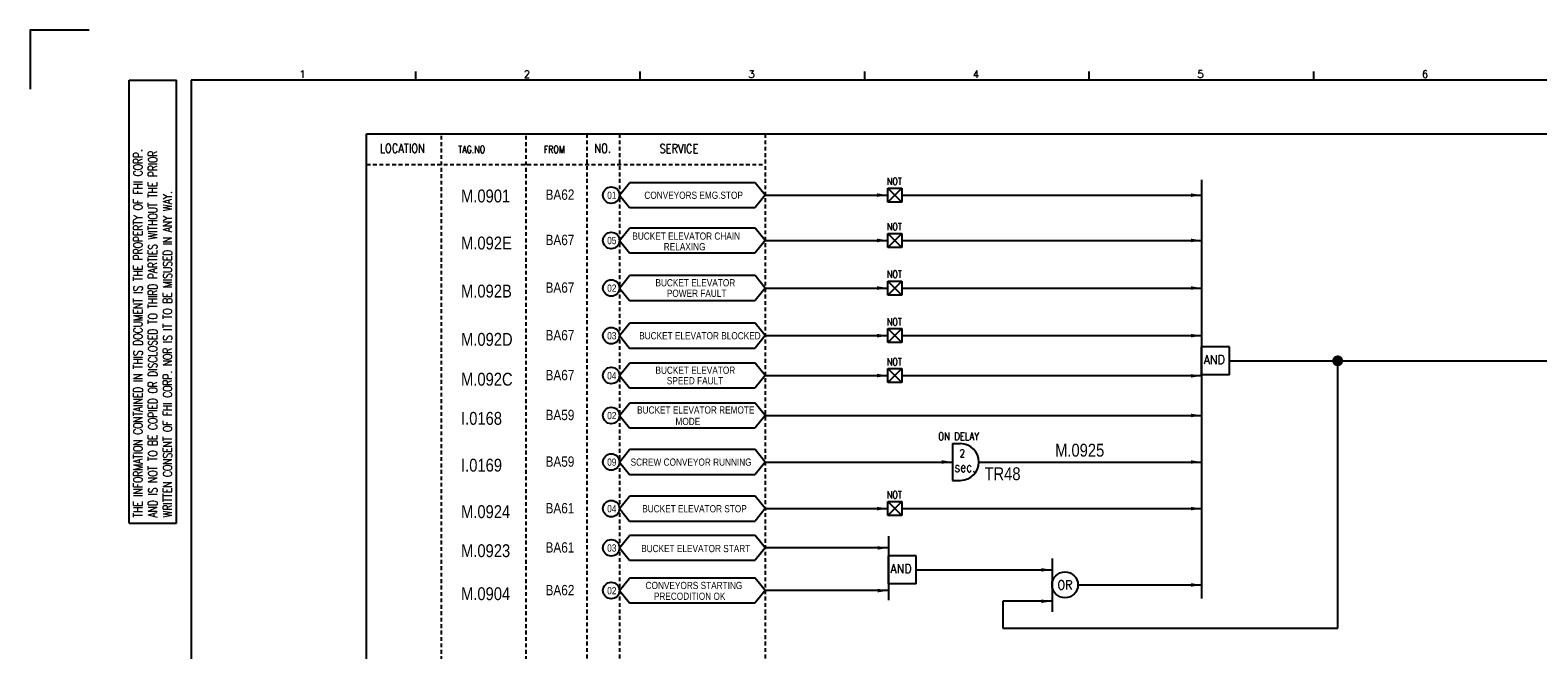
# Model space of a CAD drawing. Extents: x 2386 to 3352, y -169 to 513.
# Tile 2 of 4: x 2386 to 2972, y 272 to 513. Entities that reach past the tile are written whole.
import ezdxf
from ezdxf.enums import TextEntityAlignment as Align

# ---------------------------------------------------------------- set-up
doc = ezdxf.new("R2010")
doc.units = 0
doc.header["$MEASUREMENT"] = 0
doc.linetypes.add('HIDDEN', pattern=[4, 1.5, -1, 1.5])
doc.layers.get('0').update_dxf_attribs({"linetype": 'CONTINUOUS'})
doc.layers.get('Defpoints').update_dxf_attribs({"linetype": 'CONTINUOUS'})
for name, color, linetype in [('CON', 4, 'CONTINUOUS'), ('DCS', 7, 'CONTINUOUS'), ('DIM', 3, 'CONTINUOUS'), ('HID', 2, 'HIDDEN'), ('圖框CON', 4, 'CONTINUOUS'), ('框線', 6, 'CONTINUOUS')]:
    doc.layers.add(name, color=color, linetype=linetype)
doc.styles.add('DAYUKP', font='complex', dxfattribs={"bigfont": 'DAYUKP.SHX'})
doc.styles.add('ROMANS', font='romans', dxfattribs={"width": 0.8})
doc.styles.add('style3', font='ARIALN.TTF')

# ---------------------------------------------------------------- blocks, each defined once
blk = doc.blocks.new('LEADER')
at = {"layer": 'CON'}
blk.add_solid([(0.85, -0.57), (0.85, -1.57), (3.85, -1.07)], dxfattribs=at)
blk = doc.blocks.new('1')
at = {"layer": 'Defpoints'}
blk.add_lwpolyline([(1268.99, 689.33), (1246.02, 689.33), (1246.02, 666.36)], dxfattribs=at)
at = {"layer": '圖框CON'}
for p, q in [((1284.5, 669.81), (1302.87, 669.81)), ((1284.5, 497.52), (1284.5, 669.81)), ((1302.87, 497.52), (1302.87, 669.81)), ((1395.91, 669.85), (1395.91, 673.29)), ((1483.2, 669.85), (1483.2, 673.29)), ((1570.49, 669.85), (1570.49, 673.29)), ((1657.78, 669.85), (1657.78, 673.29)), ((1745.08, 669.85), (1745.08, 673.29)), ((1284.5, 497.52), (1302.87, 497.52))]:
    blk.add_line(p, q, dxfattribs=at)
at = {"layer": '框線'}
for p, q in [((1308.62, 669.81), (1308.62, 26.6)), ((2181.53, 669.81), (1308.62, 669.81))]:
    blk.add_line(p, q, dxfattribs=at)
at = {"style": 'DAYUKP'}
for s, p in [('1', (1350.64, 670.78)), ('2', (1437.93, 670.78)), ('3', (1525.22, 670.78)), ('4', (1612.51, 670.78)), ('5', (1699.8, 670.78)), ('6', (1787.1, 670.78))]:
    blk.add_text(s, height=2.87, dxfattribs=at).set_placement(p)
at = {"layer": 'DIM', "style": 'ROMANS', "width": 0.75}
for s, p in [('THE INFORMATION CONTAINED IN THIS DOCUMENT IS THE PROPERTY OF FHI CORP.', (1287.94, 499.82)), ('AND IS NOT TO BE COPIED OR DISCLOSED TO THIRD PARTIES WITHOUT THE PRIOR', (1293.68, 499.82)), ('WRITTEN CONSENT OF FHI CORP. NOR IS IT TO BE MISUSED IN ANY WAY.', (1299.43, 499.82))]:
    blk.add_text(s, height=3.4457, rotation=90, dxfattribs=at).set_placement(p, align=Align.MIDDLE_LEFT)

msp = doc.modelspace()

# ---------------------------------------------------------------- linework, layer by layer
at = {"layer": 'CON', "color": 6}
for p, q in [((2615.32, 448.85), (2619.21, 453.67)), ((2668.12, 453.67), (2619.21, 453.67)), ((2672.02, 448.85), (2668.12, 453.67)), ((2719.69, 451.58), (2725.15, 451.58)), ((2719.69, 451.58), (2725.15, 446.12)), ((2725.15, 451.58), (2719.69, 446.12)), ((2719.69, 446.12), (2719.69, 451.58)), ((2725.15, 451.58), (2725.15, 446.12)), ((2841.65, 454.76), (2841.65, 291.9)), ((2615.32, 448.85), (2619.21, 444.03)), ((2672.02, 448.85), (2668.12, 444.03)), ((2725.15, 446.12), (2719.69, 446.12)), ((2619.21, 444.03), (2668.12, 444.03)), ((2615.32, 431.23), (2619.21, 436.05)), ((2668.12, 436.05), (2619.21, 436.05)), ((2672.02, 431.23), (2668.12, 436.05)), ((2719.69, 428.5), (2719.69, 433.96)), ((2725.15, 433.96), (2719.69, 428.5)), ((2719.69, 433.96), (2725.15, 428.5)), ((2719.69, 433.96), (2725.15, 433.96)), ((2725.15, 433.96), (2725.15, 428.5)), ((2615.32, 431.23), (2619.21, 426.42)), ((2672.02, 431.23), (2668.12, 426.42)), ((2725.15, 428.5), (2719.69, 428.5)), ((2619.21, 426.42), (2668.12, 426.42)), ((2615.32, 412.71), (2619.21, 417.53)), ((2668.12, 417.53), (2619.21, 417.53)), ((2672.02, 412.71), (2668.12, 417.53)), ((2615.32, 412.71), (2619.21, 407.89)), ((2672.02, 412.71), (2668.12, 407.89)), ((2719.69, 409.98), (2719.69, 415.44)), ((2725.15, 415.44), (2719.69, 409.98)), ((2719.69, 415.44), (2725.15, 409.98)), ((2719.69, 415.44), (2725.15, 415.44)), ((2725.15, 415.44), (2725.15, 409.98)), ((2619.21, 407.89), (2668.12, 407.89)), ((2725.15, 409.98), (2719.69, 409.98)), ((2615.32, 394.19), (2619.21, 399)), ((2668.12, 399), (2619.21, 399)), ((2672.02, 394.19), (2668.12, 399)), ((2615.32, 394.19), (2619.21, 389.37)), ((2672.02, 394.19), (2668.12, 389.37)), ((2719.69, 391.46), (2719.69, 396.92)), ((2725.15, 396.92), (2719.69, 391.46)), ((2719.69, 396.92), (2725.15, 391.46)), ((2719.69, 396.92), (2725.15, 396.92)), ((2725.15, 396.92), (2725.15, 391.46)), ((2619.21, 389.37), (2668.12, 389.37)), ((2725.15, 391.46), (2719.69, 391.46)), ((2841.65, 378.91), (2841.65, 389.87)), ((2852.51, 389.87), (2841.65, 389.87)), ((2852.51, 378.91), (2852.51, 389.87)), ((2615.32, 378.66), (2619.21, 383.48)), ((2668.12, 383.48), (2619.21, 383.48)), ((2672.02, 378.66), (2668.12, 383.48)), ((2719.69, 381.39), (2725.15, 381.39)), ((2719.69, 381.39), (2725.15, 375.93)), ((2725.15, 381.39), (2719.69, 375.93)), ((2719.69, 375.93), (2719.69, 381.39)), ((2725.15, 381.39), (2725.15, 375.93)), ((2615.32, 378.66), (2619.21, 373.85)), ((2672.02, 378.66), (2668.12, 373.85)), ((2725.15, 375.93), (2719.69, 375.93)), ((2852.51, 378.91), (2841.65, 378.91)), ((2619.21, 373.85), (2668.12, 373.85)), ((2615.32, 363.15), (2619.21, 367.97)), ((2668.12, 367.97), (2619.21, 367.97)), ((2672.02, 363.15), (2668.12, 367.97)), ((2615.32, 363.15), (2619.21, 358.34)), ((2619.21, 358.34), (2668.12, 358.34)), ((2672.02, 363.15), (2668.12, 358.34)), ((2744.77, 352.17), (2744.77, 337.88)), ((2744.77, 352.17), (2747.94, 352.17)), ((2615.32, 345.03), (2619.21, 349.84)), ((2668.12, 349.84), (2619.21, 349.84)), ((2672.02, 345.03), (2668.12, 349.84)), ((2615.32, 345.03), (2619.21, 340.21)), ((2619.21, 340.21), (2668.12, 340.21)), ((2672.02, 345.03), (2668.12, 340.21)), ((2744.77, 337.88), (2747.94, 337.88)), ((2615.32, 326.9), (2619.21, 331.71)), ((2668.12, 331.71), (2619.21, 331.71)), ((2672.02, 326.9), (2668.12, 331.71)), ((2719.69, 324.17), (2719.69, 329.63)), ((2725.15, 329.63), (2719.69, 324.17)), ((2719.69, 329.63), (2725.15, 324.17)), ((2719.69, 329.63), (2725.15, 329.63)), ((2725.15, 329.63), (2725.15, 324.17)), ((2615.32, 326.9), (2619.21, 322.08)), ((2672.02, 326.9), (2668.12, 322.08)), ((2725.15, 324.17), (2719.69, 324.17)), ((2619.21, 322.08), (2668.12, 322.08)), ((2615.32, 311.63), (2619.21, 316.44)), ((2615.32, 311.63), (2619.21, 306.81)), ((2668.12, 316.44), (2619.21, 316.44)), ((2672.02, 311.63), (2668.12, 316.44)), ((2672.02, 311.63), (2668.12, 306.81)), ((2719.85, 316.12), (2719.85, 291.23)), ((2619.21, 306.81), (2668.12, 306.81)), ((2719.85, 297.59), (2719.85, 308.55)), ((2730.71, 308.55), (2719.85, 308.55)), ((2730.71, 297.59), (2730.71, 308.55)), ((2783.48, 307.55), (2783.48, 286.75)), ((2615.32, 295.02), (2619.21, 299.84)), ((2668.12, 299.84), (2619.21, 299.84)), ((2672.02, 295.02), (2668.12, 299.84)), ((2615.32, 295.02), (2619.21, 290.2)), ((2672.02, 295.02), (2668.12, 290.2)), ((2730.71, 297.59), (2719.85, 297.59)), ((2619.21, 290.2), (2668.12, 290.2))]:
    msp.add_line(p, q, dxfattribs=at)
at = {"layer": 'CON'}
for p, q in [((2672.02, 448.85), (2719.69, 448.85)), ((2725.15, 448.85), (2841.65, 448.85)), ((2672.02, 431.23), (2719.69, 431.23)), ((2725.15, 431.23), (2841.65, 431.23)), ((2672.02, 412.71), (2719.69, 412.71)), ((2725.15, 412.71), (2841.65, 412.71)), ((2672.02, 394.19), (2719.69, 394.19)), ((2725.15, 394.19), (2841.65, 394.19)), ((2852.51, 384.39), (3117.22, 384.39)), ((2894.54, 280.45), (2894.54, 384.39)), ((2672.02, 378.66), (2719.69, 378.66)), ((2725.15, 378.66), (2841.65, 378.66)), ((2672.02, 363.15), (2841.65, 363.15)), ((2672.02, 345.03), (2744.77, 345.03)), ((2755.09, 345.03), (2841.65, 345.03)), ((2672.02, 326.9), (2719.69, 326.9)), ((2725.15, 326.9), (2841.65, 326.9)), ((2719.85, 311.63), (2672.02, 311.63)), ((2730.71, 303.07), (2783.48, 303.07)), ((2719.85, 295.02), (2672.02, 295.02)), ((2793.56, 297.22), (2841.65, 297.22)), ((2783.48, 290.88), (2764.41, 290.88)), ((2764.41, 290.88), (2764.41, 280.45)), ((2764.41, 280.45), (2894.54, 280.45))]:
    msp.add_line(p, q, dxfattribs=at)
msp.add_lwpolyline([(2516.97, 472.65), (3230.97, 472.65), (3230.97, -27.15), (2516.97, -27.15)], close=True, dxfattribs=at)
at = {"layer": 'CON', "const_width": 2.1}
msp.add_lwpolyline([(2893.49, 384.39, 1), (2895.59, 384.39, 1)], format="xyb", close=True, dxfattribs=at)
at = {"layer": 'CON'}
for centre in [(2612.1, 448.85), (2612.1, 431.23), (2612.1, 412.71), (2612.1, 394.19), (2612.1, 378.66), (2612.1, 363.15), (2612.1, 345.03), (2612.1, 326.9), (2612.1, 311.63), (2612.1, 295.02)]:
    msp.add_circle(centre, 3.21, dxfattribs=at)
at = {"layer": 'CON', "color": 6}
msp.add_circle((2788.52, 297.22), 5.04, dxfattribs=at)
msp.add_arc((2747.94, 345.03), 7.14, 270, 90, dxfattribs=at)
at = {"layer": 'HID'}
for p, q in [((2546.02, 471.95), (2546.02, -27.15)), ((2578.94, 471.95), (2578.94, -27.15)), ((2602.66, 472.65), (2602.66, -27.17)), ((2615.32, 472.65), (2615.32, -27.17)), ((2672.02, 472.65), (2672.02, -27.15)), ((2516.97, 460.75), (2672.02, 460.75))]:
    msp.add_line(p, q, dxfattribs=at)

# ---------------------------------------------------------------- block references
msp.add_blockref('1', (1140.18, -176.3))
at = {"layer": 'CON', "xscale": 1.4, "yscale": 1.4, "zscale": 1.4}
for p in [(2714.3, 450.34), (2836.26, 450.34), (2714.3, 432.72), (2836.26, 432.72), (2714.3, 414.2), (2836.26, 414.2), (2714.3, 395.68), (2836.26, 395.68), (2714.3, 380.15), (2836.26, 380.04), (2836.26, 364.65), (2739.38, 346.52), (2836.26, 346.52), (2714.3, 328.39), (2836.26, 328.39), (2714.46, 313.12), (2778.09, 304.56), (2714.46, 296.51), (2836.26, 298.71), (2778.09, 292.37)]:
    msp.add_blockref('LEADER', p, dxfattribs=at)

# ---------------------------------------------------------------- texts
at = {"layer": 'CON', "style": 'ROMANS'}
for s, height, width, p in [('LOCATION', 3.5, 0.8, (2530.89, 467.05)), ('NO.', 3.5, 0.8, (2608.78, 467.05)), ('SERVICE', 3.5, 0.8, (2638.43, 466.97)), ('2', 3.02, 0.8, (2748.56, 348.4)), ('sec.', 3.78, 0.8, (2749.67, 343.02)), ('OR', 3.5, 0.9, (2788.52, 297.22))]:
    msp.add_text(s, height=height, dxfattribs=dict(at, width=width)).set_placement(p, align=Align.MIDDLE)
for s, height, width, p in [('TAG.NO', 2.8, 0.8, (2552.62, 464.39)), ('FROM', 2.8, 0.8, (2585.88, 464.39)), ('NOT', 2.8, 0.8, (2719.29, 451.97)), ('NOT', 2.8, 0.8, (2719.29, 434.35)), ('NOT', 2.8, 0.8, (2719.29, 415.83)), ('NOT', 2.8, 0.8, (2719.29, 397.31)), ('NOT', 2.8, 0.8, (2719.29, 381.78)), ('AND', 3.5, 0.9, (2842.44, 382.08)), ('ON DELAY', 3.024, 0.8, (2739.24, 352.63)), ('NOT', 2.8, 0.8, (2719.29, 330.02)), ('AND', 3.5, 0.9, (2720.64, 300.75))]:
    msp.add_text(s, height=height, dxfattribs=dict(at, width=width)).set_placement(p, align=Align.BOTTOM_LEFT)
at = {"layer": 'CON', "style": 'style3'}
for s, p in [('BA62', (2586.57, 449.03)), ('BA67', (2586.57, 431.41)), ('BA67', (2586.57, 412.89)), ('BA67', (2586.57, 394.37)), ('BA67', (2586.57, 378.84)), ('BA59', (2586.57, 363.33)), ('BA59', (2586.57, 345.2)), ('BA61', (2586.57, 327.08)), ('BA61', (2586.57, 311.8)), ('BA62', (2586.57, 295.2))]:
    msp.add_text(s, height=4, dxfattribs=at).set_placement(p, align=Align.MIDDLE_LEFT)
for s, p in [('01', (2610.55, 446.57)), ('CONVEYORS EMG.STOP', (2624.99, 446.57)), ('BUCKET ELEVATOR CHAIN ', (2620.32, 430.68)), ('05', (2610.55, 428.95)), ('RELAXING', (2632.54, 426.54)), ('BUCKET ELEVATOR', (2629.31, 412.52)), ('02', (2610.55, 410.43)), ('POWER FAULT', (2633.73, 408.43)), ('03', (2610.55, 391.91)), ('BUCKET ELEVATOR BLOCKED', (2622.98, 391.91)), ('BUCKET ELEVATOR', (2629.31, 378.5)), ('04', (2610.55, 376.38)), ('SPEED FAULT', (2633.73, 374.41)), ('02', (2610.55, 360.87)), ('BUCKET ELEVATOR REMOTE', (2622.17, 363.03)), ('MODE', (2637.09, 358.58)), ('09', (2610.55, 342.74)), ('SCREW CONVEYOR RUNNING', (2619.65, 342.75)), ('04', (2610.55, 324.62)), ('BUCKET ELEVATOR STOP', (2624.17, 324.62)), ('03', (2610.55, 309.35)), ('BUCKET ELEVATOR START', (2623.75, 309.13)), ('02', (2610.55, 292.74)), ('CONVEYORS STARTING', (2625.47, 294.77)), ('PRECODITION OK', (2628.69, 290.57))]:
    msp.add_text(s, height=2.8, dxfattribs=at).set_placement(p, align=Align.BOTTOM_LEFT)
at = {"layer": 'DCS', "linetype": 'ByBlock', "style": 'style3'}
for s, p in [('M.0901', (2553.72, 446.03)), ('M.092E', (2553.72, 427.7)), ('M.092B', (2553.72, 409.02)), ('M.092D', (2553.72, 390.24)), ('M.092C', (2553.72, 374.73)), ('I.0168', (2553.72, 359.51)), ('M.0925', (2784.68, 347.12)), ('I.0169', (2553.72, 341.3)), ('TR48', (2757.23, 337.96)), ('M.0924', (2553.72, 323.21)), ('M.0923', (2553.72, 308.02)), ('M.0904', (2553.72, 291.29))]:
    msp.add_text(s, height=5, dxfattribs=at).set_placement(p)

doc.saveas('drawing.dxf')
